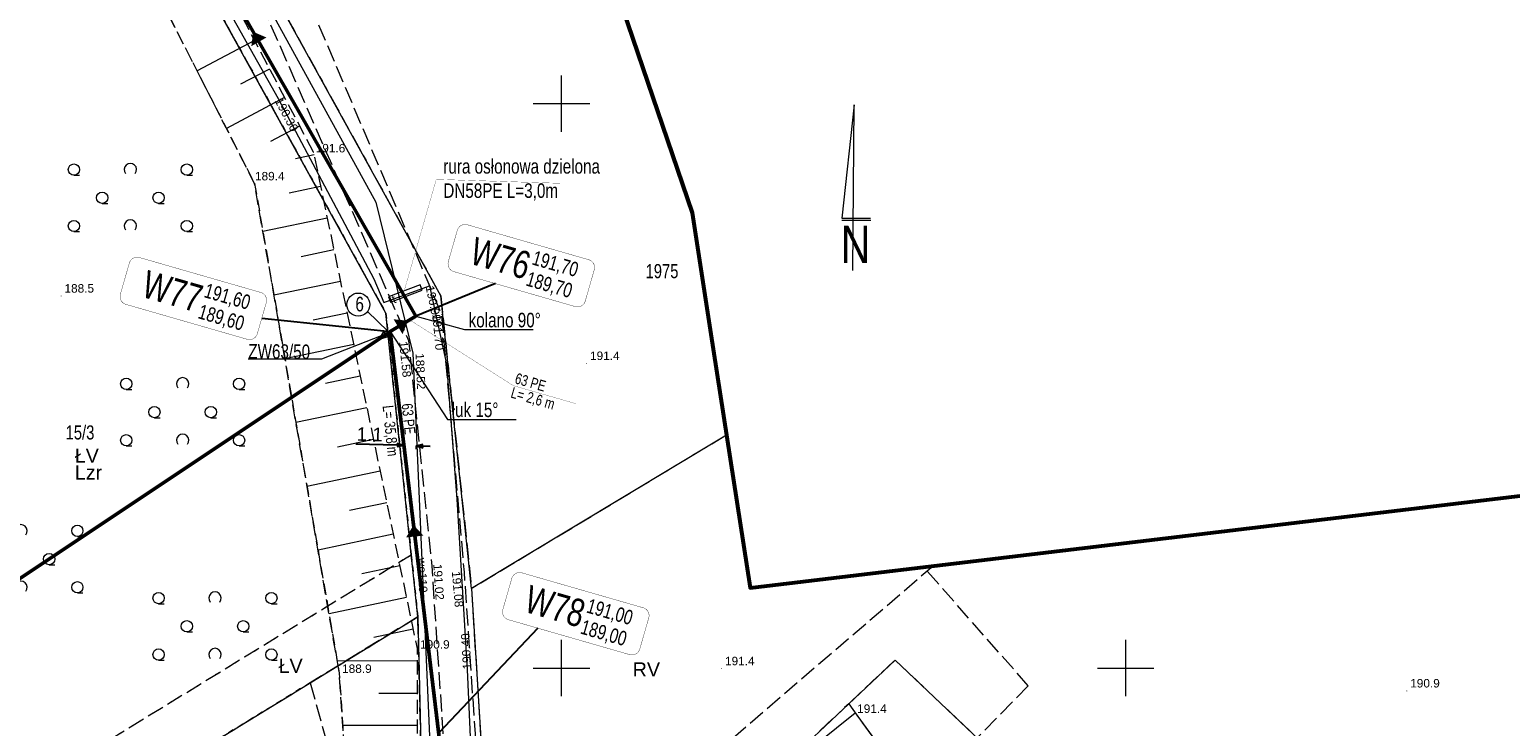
# Model space of a CAD drawing. Header units: metres. Extents: x 7482748 to 7484637, y 5684406 to 5687014.
# Tile 10 of 180: x 7482953 to 7483084, y 5684645 to 5684707. Entities that reach past the tile are written whole.
import ezdxf
from ezdxf.enums import TextEntityAlignment as Align
from ezdxf.lldxf.tags import DXFTag

# ---------------------------------------------------------------- set-up
doc = ezdxf.new("R2010")
doc.units = ezdxf.units.M
doc.header["$MEASUREMENT"] = 0
for name, pattern in [('1', [1.5, 1, -0.5]), ('BUBZ01_500', [1.75, 1.25, -0.5]), ('KTJZ01_500', [2, 1.5, -0.5]), ('l217_500', [2, 1.5, -0.5]), ('l218_500', [1, 0.5, -0.5]), ('PTTL_500', [1.5, 1, -0.5])]:
    doc.linetypes.add(name, pattern=pattern)
for name, color, linetype, lineweight in [('.domiar', 250, 'Continuous', 9), ('.ks tłoczny', 104, 'Continuous', 50), ('_Dzialki', 7, 'Continuous', 0), ('_Dzialki_opis', 7, 'Continuous', 0), ('_Kontury', 7, 'Continuous', 0), ('_Kontury_opis', 7, 'Continuous', 0), ('_Podzial_sekcyjny_krzyze', 7, '1', 13), ('_tabelka', 7, 'Continuous', 0), ('_Uzytki', 7, 'Continuous', 0), ('_Uzytki_opis', 7, 'Continuous', 0), ('_Zakres2', 7, 'Continuous', 0), ('BUBZ02_D', 7, 'BUBZ01_500', 13), ('BUBZ02_G', 7, 'BUBZ01_500', 13), ('BUBZ02_W', 7, 'Continuous', 13), ('KTOK05_01', 7, 'Continuous', 13), ('PTTL04_P', 7, 'Continuous', 13), ('RTPW01_P', 7, 'Continuous', 0), ('RTPW02_P', 7, 'Continuous', 0)]:
    doc.layers.add(name, color=color, linetype=linetype, lineweight=lineweight)
for name, color, linetype, lineweight, true_color, transparency in [('GES__SUPS01_07G', 7, 'Continuous', 13, 0xff9100, 0.25), ('GES__SUPS01_08G', 5, 'Continuous', 13, 0x0000ff, 0.25), ('GES__SUPT_pT', 7, 'Continuous', 13, 0xff9100, 0.25), ('GES__SUPW_01_pT', 5, 'Continuous', 13, 0x0000ff, 0.25)]:
    doc.layers.add(name, color=color, linetype=linetype, lineweight=lineweight, true_color=true_color, transparency=transparency)
for name, color, linetype, lineweight, true_color in [('GES__SUPS01_07P', 7, 'Continuous', 13, 0xff9100), ('GES__SUPS01_08P', 5, 'Continuous', 13, 0x0000ff), ('GES__SUPT_pL', 7, 'Continuous', 13, 0xff9100), ('GES__SUPW_01_pL', 5, 'Continuous', 13, 0x0000ff)]:
    doc.layers.add(name, color=color, linetype=linetype, lineweight=lineweight, true_color=true_color)
doc.layers.add('IS_kanalizacja_sanitarna', color=7, linetype='SOLID', true_color=0x000000)
doc.layers.add('IS_Opisy_działek_Net', color=7, linetype='SOLID', true_color=0x000000)
doc.layers.add('IS_Węzeł_sieci_kanalizacyjnej_-_opisy', color=7, linetype='Continuous')
for name, color, linetype, lineweight, transparency in [('KTJZ01_O', 7, 'KTJZ01_500', 13, 0.5), ('PTTL04_O', 7, 'PTTL_500', 13, 0.5), ('RTPW01_G', 7, 'Continuous', 13, 0.25), ('RTPW02_G', 7, 'Continuous', 13, 0.25)]:
    doc.layers.add(name, color=color, linetype=linetype, lineweight=lineweight, transparency=transparency)
doc.styles.get("Standard").update_dxf_attribs({"font": 'simplex.shx', "width": 0.75})
doc.styles.add('STYL_ARIAL', font='simplex.shx', dxfattribs={"width": 0.75, "oblique": 0.1})
doc.styles.add('Style-Arial', font='arial.ttf')
doc.styles.add('Style-COMPRESSED', font='COMPRESSED.shx')
tags = doc.linetypes.add('SOLID', pattern=[10, 10, 0]).pattern_tags.tags
tags[6:7] = [DXFTag(74, 4), DXFTag(75, 0), DXFTag(340, '0'), DXFTag(46, 0.0), DXFTag(50, 0.0), DXFTag(44, 0.0), DXFTag(45, 0.0)]
tags[4:5] = [DXFTag(74, 4), DXFTag(75, 0), DXFTag(340, '0'), DXFTag(46, 0.0), DXFTag(50, 0.0), DXFTag(44, 0.0), DXFTag(45, 0.0)]
doc.dimstyles.get("Standard").update_dxf_attribs({"dimtxt": 0.18, "dimasz": 0.18, "dimexe": 0.18, "dimexo": 0.0625, "dimgap": 0.09, "dimtad": 0, "dimtih": 1, "dimtoh": 1, "dimdec": 4, "dimzin": 0, "dimdsep": 46, "dimtxsty": 'Standard', "dimcen": 0.09, "dimadec": 0, "dimazin": 0, "dimtfac": 1, "dimtdec": 4, "dimtofl": 0, "dimtmove": 0, "dimatfit": 3, "dimfxl": 0, "dimtolj": 1, "dimtzin": 0, "dimarcsym": 0})

# ---------------------------------------------------------------- blocks, each defined once
blk = doc.blocks.new('SUPS01')
at = {"layer": 'GES__SUPS01_08P', "linetype": 'Continuous', "lineweight": 13}
h = blk.add_hatch(color=256, dxfattribs=at)
edge = h.paths.add_edge_path()
edge.add_arc((0, 0), 0.045, 0, 360)
blk = doc.blocks.new('RTPW01_2')
at = {"layer": 'RTPW01_P', "linetype": 'Continuous', "lineweight": 0}
h = blk.add_hatch(color=256, dxfattribs=at)
edge = h.paths.add_edge_path()
edge.add_arc((0, 0), 0.045, 0, 360)
blk = doc.blocks.new('RTPW01_3')
at = {"layer": 'RTPW02_P', "linetype": 'Continuous', "lineweight": 0}
h = blk.add_hatch(color=256, dxfattribs=at)
edge = h.paths.add_edge_path()
edge.add_arc((0, 0), 0.045, 0, 360)
blk = doc.blocks.new('RTPW01')
at = {"layer": 'RTPW01_P', "linetype": 'Continuous', "lineweight": 0}
h = blk.add_hatch(color=256, dxfattribs=at)
edge = h.paths.add_edge_path()
edge.add_arc((0, 0), 0.045, 0, 360)
blk = doc.blocks.new('PTTL04_1')
at = {"layer": 'PTTL04_P', "linetype": 'Continuous', "lineweight": 13}
for p, q in [((-5, 2), (-4.5, 2)), ((5, 2), (5.5, 2)), ((-2.5, -0.5), (-2, -0.5)), ((2.5, -0.5), (3, -0.5)), ((-5, -3), (-4.5, -3)), ((5, -3), (5.5, -3))]:
    blk.add_line(p, q, dxfattribs=at)
for centre in [(-5, 2.5), (5, 2.5), (-2.5, 0), (2.5, 0), (-5, -2.5), (5, -2.5)]:
    blk.add_circle(centre, 0.5, dxfattribs=at)
for centre in [(0, 2.5), (0, -2.5)]:
    blk.add_arc(centre, 0.55, 320.48, 219.52, dxfattribs=at)
blk = doc.blocks.new('SUPS01_7')
at = {"layer": 'GES__SUPS01_07P', "linetype": 'Continuous', "lineweight": 13}
h = blk.add_hatch(color=256, dxfattribs=at)
edge = h.paths.add_edge_path()
edge.add_arc((0, 0), 0.045, 0, 360)
blk = doc.blocks.new('TerminatorOpen_0.5')
at = {"color": 0, "linetype": 'ByBlock', "lineweight": -2}
for q in [(-1, 0.25), (-1, 0), (-1, -0.25)]:
    blk.add_line((0, 0), q, dxfattribs=at)
blk = doc.blocks.new('*D785')
at = {"layer": '.domiar', "color": 0, "linetype": 'Continuous', "lineweight": -2, "transparency": 16777216}
for p, q in [((7482985.4, 5684669.74), (7482981.77, 5684669.84)), ((7482986.01, 5684669.69), (7482986, 5684669.42)), ((7482987.74, 5684669.68), (7482988.35, 5684669.66)), ((7482987.13, 5684669.66), (7482987.13, 5684669.39))]:
    blk.add_line(p, q, dxfattribs=at)
at = {"layer": 'Defpoints', "color": 0, "linetype": 'Continuous', "transparency": 16777216}
for p in [(7482986.01, 5684669.72), (7482986.02, 5684669.99), (7482987.14, 5684669.96)]:
    blk.add_point(p, dxfattribs=at)
at = {"layer": '.domiar', "color": 0, "linetype": 'Continuous', "lineweight": -2, "transparency": 16777216, "xscale": 0.61, "yscale": 0.61, "zscale": 0.61}
for p, rotation in [((7482986.01, 5684669.72), 358.4789446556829), ((7482987.13, 5684669.69), 178.4789446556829)]:
    blk.add_blockref('TerminatorOpen_0.5', p, dxfattribs=dict(at, rotation=rotation))
at = {"layer": '.domiar', "color": 0, "linetype": 'Continuous', "transparency": 16777216, "insert": (7482983.01, 5684670.71), "char_height": 1.2, "attachment_point": 5, "rotation": 358.4789, "style": 'Style-Arial'}
blk.add_mtext('\\A1;1.1', dxfattribs=at)

msp = doc.modelspace()

# ---------------------------------------------------------------- hatches: boundary and pattern name
at = {"layer": '.domiar', "linetype": 'Continuous'}
h = msp.add_hatch(dxfattribs=at)
h.set_pattern_fill('ANSI31', color=256, angle=-35.1590532)
h.set_pattern_definition([(9.8409468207, (-1908946.20296, 5345577.07377), (-0.0213642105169, 0.1231607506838), [])])
h.paths.add_polyline_path([(7482984.64475, 5684679.33182), (7482984.39975, 5684679.62927), (7482983.83467, 5684679.1095)])
h.paths.add_polyline_path([(7482984.39975, 5684679.62927), (7482984.24463, 5684679.81759), (7482983.83467, 5684679.1095)])
at = {"layer": 'IS_kanalizacja_sanitarna', "linetype": 'Continuous', "ltscale": 0.01}
for points in [[(7482972.6866, 5684706.3492), (7482972.53195, 5684705.1088), (7482973.83408, 5684705.85343)], [(7482986.38355, 5684680.7596), (7482985.13986, 5684680.88508), (7482985.91486, 5684679.6008)], [(7482986.89496, 5684662.65697), (7482986.24994, 5684661.58625), (7482987.74225, 5684661.73795)]]:
    msp.add_hatch(color=256, dxfattribs=at).paths.add_polyline_path(points)

# ---------------------------------------------------------------- linework, layer by layer
at = {"layer": '.domiar', "linetype": 'Continuous', "lineweight": 20}
msp.add_lwpolyline([(7482987.47058, 5684683.94255), (7482984.66045, 5684682.89225), (7482984.8355, 5684682.42389), (7482987.64563, 5684683.4742), (7482987.47058, 5684683.94255)], dxfattribs=at)
at = {"layer": '.domiar', "linetype": 'Continuous'}
for points in [[(7482984.60871, 5684679.84576), (7482982.82091, 5684681.59671)], [(7482987.07978, 5684681.17974), (7482991.39546, 5684679.97677), (7482991.39546, 5684679.97677)], [(7482972.24241, 5684677.38), (7482978.75759, 5684677.38), (7482984.03965, 5684679.46355)], [(7482984.24463, 5684679.81759), (7482984.64475, 5684679.33182), (7482983.83467, 5684679.1095), (7482984.24463, 5684679.81759)], [(7482984.83374, 5684679.80113), (7482989.89399, 5684672.0306), (7482989.89399, 5684672.0306)], [(7482991.39546, 5684679.97677), (7482997.48043, 5684679.97677)], [(7482989.89399, 5684672.0306), (7482995.97896, 5684672.0306)]]:
    msp.add_lwpolyline(points, dxfattribs=at)
msp.add_circle((7482981.9969, 5684682.20004), 1.02127, dxfattribs=at)
at = {"layer": '.ks tłoczny', "linetype": 'Continuous'}
for points in [[(7482958.78983, 5684730.65057), (7482987.07978, 5684681.17974)], [(7482987.07978, 5684681.17974), (7482984.83113, 5684679.8228)], [(7482919.36366, 5684636.19718), (7482984.86155, 5684679.81965)], [(7482985.92494, 5684588.61056), (7482986.78735, 5684609.97809), (7482990.45208, 5684618.97193), (7482989.13738, 5684644.10828), (7482984.83113, 5684679.8228)]]:
    msp.add_lwpolyline(points, dxfattribs=at)
at = {"layer": '_Dzialki', "color": 96, "linetype": 'Continuous', "true_color": 0x008000}
for p, q in [((7483029.56, 5684650.71), (7483009.84, 5684632.11)), ((7483052.82, 5684628.71), (7483029.56, 5684650.71))]:
    msp.add_line(p, q, dxfattribs=at)
at = {"layer": '_Dzialki', "color": 96, "linetype": 'Continuous', "true_color": 0x008000, "flags": 128}
for points in [[(7482989.3, 5684682.98), (7482960.19, 5684735.66)], [(7482984.44, 5684681.45), (7482956.89, 5684731.31)], [(7482992.03, 5684657.04), (7482989.3, 5684682.98)], [(7482987.27, 5684654.54), (7482984.44, 5684681.45)], [(7483014.62, 5684670.62), (7482992.03, 5684657.04)], [(7482992.03, 5684657.04), (7482994.14, 5684622.93)], [(7482902.95, 5684602.88), (7482987.27, 5684654.54)], [(7482987.27, 5684654.54), (7482988.15, 5684617.02)]]:
    msp.add_lwpolyline(points, dxfattribs=at)
at = {"layer": '_Kontury', "color": 96, "linetype": 'l217_500', "true_color": 0x008000}
for p, q in [((7482993.96, 5684625.58), (7483032.4, 5684658.6)), ((7483032.4, 5684658.6), (7483032.92, 5684659.04)), ((7483041.37, 5684648.42), (7483032.4, 5684658.6)), ((7483025.45, 5684646.84), (7483029.56, 5684650.71)), ((7483029.56, 5684650.71), (7483036.84, 5684643.83)), ((7483041.37, 5684648.42), (7483036.84, 5684643.83))]:
    msp.add_line(p, q, dxfattribs=at)
at = {"layer": '_Kontury', "color": 96, "linetype": 'l217_500', "true_color": 0x008000, "flags": 128}
for points in [[(7482960.19, 5684735.66), (7482989.3, 5684682.98)], [(7482984.44, 5684681.45), (7482956.89, 5684731.31)], [(7482989.3, 5684682.98), (7482992.03, 5684657.04)], [(7482986.69, 5684660.04), (7482984.44, 5684681.45)], [(7483014.62, 5684670.62), (7482995.84, 5684659.33)], [(7482934.39, 5684628), (7482986.69, 5684660.04)], [(7482987.27, 5684654.54), (7482986.69, 5684660.04)], [(7482995.84, 5684659.33), (7482992.03, 5684657.04)], [(7482992.03, 5684657.04), (7482993.96, 5684625.58)], [(7482987.27, 5684654.54), (7482977.74, 5684648.7)], [(7482988.15, 5684617.02), (7482987.27, 5684654.54)], [(7482966.36, 5684641.72), (7482977.74, 5684648.7)], [(7482977.74, 5684648.7), (7482981.2, 5684636.22)], [(7483009.84, 5684632.11), (7483025.45, 5684646.84)], [(7483025.45, 5684646.84), (7483038.95, 5684628.02)]]:
    msp.add_lwpolyline(points, dxfattribs=at)
at = {"layer": '_Podzial_sekcyjny_krzyze', "linetype": 'Continuous'}
for p, q in [((7483000, 5684697.5), (7483000, 5684702.5)), ((7482997.5, 5684700), (7483002.5, 5684700)), ((7483000, 5684647.5), (7483000, 5684652.5)), ((7483050, 5684647.5), (7483050, 5684652.5)), ((7482997.5, 5684650), (7483002.5, 5684650)), ((7483047.5, 5684650), (7483052.5, 5684650))]:
    msp.add_line(p, q, dxfattribs=at)
at = {"layer": '_tabelka', "color": 7, "linetype": 'Continuous', "lineweight": 0}
for p, q in [((7483025.93, 5684699.88), (7483024.83, 5684689.85)), ((7483025.82, 5684685.22), (7483025.93, 5684699.88)), ((7483024.83, 5684689.85), (7483027.38, 5684689.85)), ((7483024.85, 5684689.67), (7483027.4, 5684689.67))]:
    msp.add_line(p, q, dxfattribs=at)
at = {"layer": '_Uzytki', "color": 96, "linetype": 'l218_500', "true_color": 0x008000, "flags": 128}
for points in [[(7482960.19, 5684735.66), (7482989.3, 5684682.98)], [(7482956.89, 5684731.31), (7482984.44, 5684681.45)], [(7482989.3, 5684682.98), (7482992.03, 5684657.04)], [(7482984.44, 5684681.45), (7482986.69, 5684660.04)], [(7482934.39, 5684628), (7482986.69, 5684660.04)], [(7482986.69, 5684660.04), (7482987.27, 5684654.54)], [(7482992.03, 5684657.04), (7482993.96, 5684625.58)], [(7482977.74, 5684648.7), (7482987.27, 5684654.54)], [(7482987.27, 5684654.54), (7482988.15, 5684617.02)], [(7482977.74, 5684648.7), (7482966.36, 5684641.72)], [(7483025.45, 5684646.84), (7483009.84, 5684632.11)]]:
    msp.add_lwpolyline(points, dxfattribs=at)
at = {"layer": '_Zakres2', "color": 250, "linetype": 'Continuous', "lineweight": 53, "flags": 128}
msp.add_lwpolyline([(7483096.11, 5684919.96), (7483039.08, 5684817.62), (7483036.61, 5684813.88), (7483010.05, 5684779.5), (7483004.86, 5684774.26), (7482998.22, 5684770.3), (7482989.37, 5684766.48), (7482989.63, 5684754.69), (7483011.57, 5684690.34), (7483013.17, 5684679.95), (7483016.73, 5684657.1), (7483121.53, 5684669.63)], dxfattribs=at)
at = {"layer": 'BUBZ02_D', "linetype": 'BUBZ01_500', "lineweight": 13, "flags": 128}
msp.add_lwpolyline([(7482988.27, 5684599.02), (7482985.17, 5684598.78), (7482981.96, 5684624.28), (7482980.31, 5684649.57), (7482972.81, 5684692.91), (7482963.28, 5684711.58), (7482953.24, 5684724.86), (7482955.31, 5684727.83)], dxfattribs=at)
at = {"layer": 'BUBZ02_G', "linetype": 'BUBZ01_500', "lineweight": 13, "flags": 128}
msp.add_lwpolyline([(7482955.31, 5684727.83), (7482967.42, 5684715.78), (7482978.03, 5684695.68), (7482987.21, 5684651.72), (7482987.19, 5684622.94), (7482988.27, 5684599.02)], dxfattribs=at)
at = {"layer": 'BUBZ02_W', "linetype": 'Continuous', "lineweight": 13}
for p, q in [((7482972.8, 5684705.59), (7482967.71, 5684702.9)), ((7482974.13, 5684703.06), (7482971.57, 5684701.71)), ((7482975.47, 5684700.53), (7482970.31, 5684697.81)), ((7482976.8, 5684698), (7482974.21, 5684696.63)), ((7482978.08, 5684695.45), (7482976.44, 5684695.11)), ((7482978.66, 5684692.65), (7482975.86, 5684692.06)), ((7482979.25, 5684689.85), (7482973.55, 5684688.66)), ((7482979.83, 5684687.05), (7482976.93, 5684686.44)), ((7482980.42, 5684684.25), (7482974.52, 5684683.02)), ((7482981, 5684681.45), (7482978.01, 5684680.82)), ((7482981.59, 5684678.65), (7482975.5, 5684677.38)), ((7482982.17, 5684675.85), (7482979.08, 5684675.2)), ((7482982.76, 5684673.05), (7482976.47, 5684671.74)), ((7482983.34, 5684670.25), (7482980.15, 5684669.58)), ((7482983.93, 5684667.45), (7482977.45, 5684666.09)), ((7482984.51, 5684664.65), (7482981.22, 5684663.96)), ((7482985.1, 5684661.85), (7482978.43, 5684660.45)), ((7482985.68, 5684659.05), (7482982.3, 5684658.34)), ((7482986.26, 5684656.25), (7482979.4, 5684654.81)), ((7482986.85, 5684653.45), (7482983.37, 5684652.72)), ((7482987.21, 5684650.62), (7482980.13, 5684650.63)), ((7482987.21, 5684647.76), (7482983.82, 5684647.76)), ((7482987.21, 5684644.9), (7482980.61, 5684644.91))]:
    msp.add_line(p, q, dxfattribs=at)
at = {"layer": 'GES__SUPT_pL', "linetype": 'Continuous', "lineweight": 13, "flags": 128}
msp.add_lwpolyline([(7482966.66, 5684715.1), (7482974.89, 5684700.44), (7482983.37, 5684684.49), (7482984.27, 5684682.37), (7482988.32, 5684683.86), (7482989.8, 5684676.91), (7482990.74, 5684664.96), (7482991.65, 5684649.88), (7482992.33, 5684634.6)], dxfattribs=at)
at = {"layer": 'GES__SUPW_01_pL', "linetype": 'Continuous', "lineweight": 13, "flags": 128}
msp.add_lwpolyline([(7482978.13, 5684794.38), (7482978.28, 5684794.11), (7482981.4, 5684782.91), (7482964.54, 5684759.37), (7482962.24, 5684748.13), (7482961.73, 5684731.02), (7482983.55, 5684691.26), (7482986.84, 5684677.89), (7482989.03, 5684626.98), (7482989.76, 5684611.52), (7482989.56, 5684607.78), (7482992.79, 5684607.85), (7482994.17, 5684602.1), (7482992.28, 5684593.92), (7482992.62, 5684588.09), (7482993.51, 5684567.94), (7483034.64, 5684499.37)], dxfattribs=at)
at = {"layer": 'IS_kanalizacja_sanitarna', "linetype": 'Continuous', "ltscale": 0.01, "const_width": 0.02}
for points in [[(7482972.6866, 5684706.3492), (7482972.53195, 5684705.1088), (7482973.83408, 5684705.85343), (7482972.6866, 5684706.3492)], [(7482986.38355, 5684680.7596), (7482985.13986, 5684680.88508), (7482985.91486, 5684679.6008), (7482986.38355, 5684680.7596)], [(7482986.89496, 5684662.65697), (7482986.24994, 5684661.58625), (7482987.74225, 5684661.73795), (7482986.89496, 5684662.65697)]]:
    msp.add_lwpolyline(points, dxfattribs=at)
at = {"layer": 'IS_Opisy_działek_Net', "linetype": 'Continuous', "ltscale": 0.01, "const_width": 0.02}
for points in [[(7482986.06552, 5684683.4174), (7482988.90581, 5684693.29038), (7482999.92799, 5684692.94158)], [(7482986.53515, 5684680.85109), (7482995.73284, 5684675.0183), (7483001.268, 5684673.42469)]]:
    msp.add_lwpolyline(points, dxfattribs=at)
at = {"layer": 'IS_Węzeł_sieci_kanalizacyjnej_-_opisy', "color": 18, "linetype": 'SOLID', "ltscale": 0.01, "true_color": 0x000000, "const_width": 0.03}
for points in [[(7482990.46481, 5684685.11731), (7483001.21802, 5684682.02139, 0.414214), (7483002.10912, 5684682.51409), (7483002.90592, 5684685.28167, 0.414214), (7483002.41323, 5684686.17277), (7482991.66002, 5684689.26868, 0.414214), (7482990.76893, 5684688.77599), (7482989.97212, 5684686.00841, 0.414214), (7482990.46481, 5684685.11731)], [(7482961.40282, 5684682.21802), (7482972.15602, 5684679.1221, 0.414214), (7482973.04712, 5684679.6148), (7482973.84392, 5684682.38238, 0.414214), (7482973.35123, 5684683.27347), (7482962.59802, 5684686.36939, 0.414214), (7482961.70693, 5684685.8767), (7482960.91012, 5684683.10912, 0.414214), (7482961.40282, 5684682.21802)], [(7482995.29403, 5684654.28641), (7483006.04723, 5684651.19049, 0.414214), (7483006.93833, 5684651.68318), (7483007.73513, 5684654.45076, 0.414214), (7483007.24244, 5684655.34186), (7482996.48923, 5684658.43778, 0.414214), (7482995.59814, 5684657.94508), (7482994.80133, 5684655.1775, 0.414214), (7482995.29403, 5684654.28641)]]:
    msp.add_lwpolyline(points, format="xyb", dxfattribs=at)
at = {"layer": 'IS_Węzeł_sieci_kanalizacyjnej_-_opisy', "color": 18, "linetype": 'SOLID', "ltscale": 0.01, "true_color": 0x000000}
for points in [[(7482994.15064, 5684684.05614), (7482987.07978, 5684681.17974)], [(7482973.44552, 5684680.99859), (7482984.83113, 5684679.8228)], [(7482997.90594, 5684653.53442), (7482989.11911, 5684644.2598)]]:
    msp.add_lwpolyline(points, dxfattribs=at)
at = {"layer": 'KTJZ01_O', "linetype": 'KTJZ01_500', "lineweight": 13, "flags": 128}
msp.add_lwpolyline([(7483034.03, 5684501.44), (7483012.09, 5684536.71), (7482999.53, 5684555.07), (7482994.24, 5684566.08), (7482991.84, 5684579.47), (7482992.06, 5684595.48), (7482993.47, 5684628), (7482991.4, 5684658.49), (7482989.4, 5684681.32), (7482975.72, 5684713.54), (7482968.35, 5684729.24), (7482966.3, 5684741.22), (7482968.2, 5684752.71), (7482984.72, 5684780.21), (7482989.8, 5684795.34), (7482981.09, 5684788.49), (7482982.4, 5684782.93), (7482977.78, 5684775.95), (7482968.56, 5684761.85), (7482965.35, 5684756.34), (7482964.19, 5684752.99), (7482962.4, 5684742.25), (7482966.26, 5684725.68), (7482971.59, 5684713), (7482986.45, 5684679.02), (7482988.5, 5684659.07), (7482990.64, 5684627.16), (7482990.61, 5684609.06), (7482990.25, 5684595.88), (7482989.81, 5684578.91), (7482992.48, 5684565.38), (7482998.03, 5684554.38), (7483010.55, 5684535.49), (7483031.68, 5684499.41)], dxfattribs=at)
at = {"layer": 'KTOK05_01', "linetype": 'Continuous', "lineweight": 13, "flags": 128}
msp.add_lwpolyline([(7483017.6, 5684639.26), (7483026.02, 5684646.03), (7483036.4, 5684631.79), (7483033.9, 5684629.89)], dxfattribs=at)
at = {"layer": 'PTTL04_O', "linetype": 'PTTL_500', "lineweight": 13, "flags": 128}
msp.add_lwpolyline([(7482933.74, 5684730.8), (7482956.96, 5684744.9), (7482955.31, 5684727.83), (7482953.24, 5684724.86), (7482963.28, 5684711.58), (7482972.81, 5684692.91), (7482980.31, 5684649.57), (7482981.96, 5684624.28), (7482985.17, 5684598.78), (7482985.29, 5684567.42), (7482996.04, 5684546.89), (7482980.03, 5684529.61), (7482952.56, 5684530.08)], dxfattribs=at)

# ---------------------------------------------------------------- block references
at = {"layer": 'GES__SUPS01_07P', "linetype": 'Continuous', "lineweight": 13, "rotation": 270}
for p in [(7482974.89, 5684700.44), (7482988.32, 5684683.86), (7482991.65, 5684649.88)]:
    msp.add_blockref('SUPS01_7', p, dxfattribs=at)
at = {"layer": 'GES__SUPS01_08P', "linetype": 'Continuous', "lineweight": 13}
msp.add_blockref('SUPS01', (7482986.84, 5684677.89), dxfattribs=at)
at = {"layer": 'PTTL04_P', "linetype": 'Continuous', "lineweight": 13}
for p in [(7482961.8, 5684691.66), (7482966.43, 5684672.68), (7482952.1, 5684659.66), (7482969.3, 5684653.7)]:
    msp.add_blockref('PTTL04_1', p, dxfattribs=at)
at = {"layer": 'RTPW01_P', "linetype": 'Continuous', "lineweight": 0}
for name, p in [('RTPW01_2', (7482978.03, 5684695.68)), ('RTPW01_2', (7482972.81, 5684692.91)), ('RTPW01', (7482955.66, 5684682.96)), ('RTPW01', (7483002.23, 5684676.99)), ('RTPW01_2', (7482987.21, 5684651.72)), ('RTPW01', (7483014.19, 5684649.95)), ('RTPW01_2', (7482980.31, 5684649.57)), ('RTPW01', (7483074.91, 5684647.98)), ('RTPW01_2', (7483026.02, 5684646.03))]:
    msp.add_blockref(name, p, dxfattribs=at)
at = {"layer": 'RTPW02_P', "linetype": 'Continuous', "lineweight": 0}
for p in [(7482989.4, 5684681.32), (7482986.45, 5684679.02), (7482988.5, 5684659.07), (7482991.4, 5684658.49)]:
    msp.add_blockref('RTPW01_3', p, dxfattribs=at)

# ---------------------------------------------------------------- texts
at = {"layer": '_Dzialki_opis', "color": 96, "true_color": 0x008000, "char_height": 1.25, "attachment_point": 7, "line_spacing_factor": 0.6, "style": 'STYL_ARIAL'}
for s, insert in [('\\fArial|b0|i0|c238238|p39;1975', (7483007.45, 5684684.52)), ('\\fArial|b0|i0|c238238|p39;15/3', (7482956.06, 5684670.23))]:
    msp.add_mtext(s, dxfattribs=dict(at, insert=insert))
at = {"layer": '_Kontury_opis', "color": 96, "linetype": 'Continuous', "lineweight": 13, "true_color": 0x008000, "style": 'Style-Arial'}
for s, p in [('ŁV', (7482956.87, 5684668.19)), ('ŁV', (7482974.93, 5684649.57)), ('RV', (7483006.31, 5684649.26))]:
    msp.add_text(s, height=1.25, dxfattribs=at).set_placement(p)
at = {"layer": '_tabelka', "color": 7, "linetype": 'Continuous', "lineweight": 0, "style": 'Style-COMPRESSED', "width": 0.83}
msp.add_text('N', height=3.31, dxfattribs=at).set_placement((7483024.73, 5684685.87))
at = {"layer": '_Uzytki_opis', "color": 96, "linetype": 'Continuous', "lineweight": 13, "true_color": 0x008000, "style": 'Style-Arial'}
msp.add_text('Lzr', height=1.25, dxfattribs=at).set_placement((7482956.87, 5684666.7))
at = {"layer": 'GES__SUPS01_07G', "linetype": 'Continuous', "lineweight": 13, "style": 'Style-Arial'}
for s, rotation, p in [('190.30', 298, (7482974.89, 5684700.44)), ('190.90', 282.02, (7482988.32, 5684683.86)), ('190.40', 93.45, (7482991.65, 5684649.88))]:
    msp.add_text(s, height=0.75, rotation=rotation, dxfattribs=at).set_placement(p, align=Align.MIDDLE_LEFT)
at = {"layer": 'GES__SUPS01_08G', "linetype": 'Continuous', "lineweight": 13, "style": 'Style-Arial'}
msp.add_text('188.52', height=0.75, rotation=272.46, dxfattribs=at).set_placement((7482987.44, 5684677.89), align=Align.MIDDLE_LEFT)
at = {"layer": 'GES__SUPT_pT', "linetype": 'Continuous', "lineweight": 13, "style": 'Style-Arial'}
msp.add_text('t', height=0.75, rotation=20.2, dxfattribs=at).set_placement((7482985.14, 5684682.69), align=Align.MIDDLE_CENTER)
at = {"layer": 'GES__SUPW_01_pT', "linetype": 'Continuous', "lineweight": 13, "style": 'Style-Arial'}
msp.add_text('wo110', height=0.75, rotation=272.46, dxfattribs=at).set_placement((7482987.69, 5684658.23), align=Align.MIDDLE_CENTER)
at = {"layer": 'IS_Opisy_działek_Net', "linetype": 'Continuous', "ltscale": 0.01, "insert": (7482989.53051, 5684691.41148), "char_height": 1.2888, "attachment_point": 7}
msp.add_mtext('{\\fArial|b0|i0|c238|p34;rura osłonowa dzielona\\PDN58PE L=3,0m}', dxfattribs=at)
at = {"layer": 'IS_Opisy_działek_Net', "linetype": 'Continuous', "ltscale": 0.01}
for s, insert, char_height, attachment_point, rotation in [('{\\fArial|b0|i0|c238|p34;6}', (7482981.7485, 5684682.89259), 1.2888, 1, 359.4046962), ('{\\fArial|b0|i0|c238|p34;ZW63/50}', (7482972.25625, 5684678.71268), 1.2888, 1, 359.4046962), ('{\\fArial|b0|i0|c238|p34;63 PE}', (7482995.7926, 5684675.22587), 0.9648, 7, 343.9385491), ('\\fArial|b0|i0;L= 2,6 m', (7482995.70096, 5684674.9076), 0.9648, 1, 343.9385491), ('\\fArial|b0|i0;L= 35,8 m', (7482985.10413, 5684673.32222), 0.9648, 1, 275.8385491), ('{\\fArial|b0|i0|c238|p34;63 PE}', (7482985.8204, 5684673.39546), 0.9648, 7, 275.8385491)]:
    msp.add_mtext(s, dxfattribs=dict(at, insert=insert, char_height=char_height, attachment_point=attachment_point, rotation=rotation))
at = {"layer": 'IS_Węzeł_sieci_kanalizacyjnej_-_opisy', "color": 18, "linetype": 'SOLID', "ltscale": 0.01, "true_color": 0x000000, "rotation": 343.9385491}
for s, insert, char_height, attachment_point in [('\\fArial|b0|i0;W76', (7482996.79381, 5684684.36533), 2.448, 9), ('\\fArial|b0|i0;W77', (7482967.73182, 5684681.46603), 2.448, 9), ('\\fArial|b0|i0;191,70', (7482997.23718, 5684685.54386), 1.2888, 7), ('\\fArial|b0|i0;189,70', (7482997.12364, 5684685.14948), 1.2888, 1), ('\\fArial|b0|i0;191,60', (7482968.17519, 5684682.64457), 1.2888, 7), ('\\fArial|b0|i0;189,60', (7482968.06164, 5684682.25019), 1.2888, 1), ('\\fArial|b0|i0;W78', (7483001.62303, 5684653.53442), 2.448, 9), ('\\fArial|b0|i0;191,00', (7483002.0664, 5684654.71296), 1.2888, 7), ('\\fArial|b0|i0;189,00', (7483001.95285, 5684654.31858), 1.2888, 1)]:
    msp.add_mtext(s, dxfattribs=dict(at, insert=insert, char_height=char_height, attachment_point=attachment_point))
at = {"layer": 'IS_Węzeł_sieci_kanalizacyjnej_-_opisy', "color": 18, "linetype": 'SOLID', "ltscale": 0.01, "true_color": 0x000000, "char_height": 1.2888, "attachment_point": 7}
for s, insert in [('{\\fArial|b0|i0|c238|p34;kolano 90%%D}', (7482991.77315, 5684680.16352)), ('{\\fArial|b0|i0|c238|p34;łuk 15%%D}', (7482990.27168, 5684672.21735))]:
    msp.add_mtext(s, dxfattribs=dict(at, insert=insert))
at = {"layer": 'RTPW01_G', "linetype": 'Continuous', "lineweight": 13, "style": 'Style-Arial'}
for s, p in [('191.6', (7482978.22, 5684695.68)), ('189.4', (7482972.84, 5684693.2)), ('188.5', (7482955.96, 5684683.26)), ('191.4', (7483002.53, 5684677.29)), ('190.9', (7482987.47, 5684651.72)), ('188.9', (7482980.56, 5684649.57)), ('191.4', (7483014.49, 5684650.25)), ('190.9', (7483075.21, 5684648.28)), ('191.4', (7483026.2, 5684646.03))]:
    msp.add_text(s, height=0.75, dxfattribs=at).set_placement(p)
at = {"layer": 'RTPW02_G', "linetype": 'Continuous', "lineweight": 13, "style": 'Style-Arial'}
for s, rotation, p in [('191.70', 275.01, (7482988.56, 5684681.32)), ('191.58', 275.87, (7482985.61, 5684678.91)), ('191.02', 273.84, (7482988.64, 5684659.2)), ('191.08', 275.01, (7482990.28, 5684658.55))]:
    msp.add_text(s, height=0.75, rotation=rotation, dxfattribs=at).set_placement(p)

# ---------------------------------------------------------------- dimensions: what is measured, and where the dimension line sits
at = {"layer": '.domiar', "color": 7, "linetype": 'Continuous'}
dim = msp.add_linear_dim(base=(7482986.01007, 5684669.72467), p1=(7482987.1407, 5684669.95738), p2=(7482986.01704, 5684669.98721), angle=178.4789447, dimstyle='Standard', override={"dimtxt": 1.2, "dimasz": 0.61, "dimexe": 0.3, "dimexo": 0.3, "dimgap": 0.3, "dimtad": 1, "dimtih": 0, "dimtoh": 0, "dimdec": 1, "dimzin": 11, "dimdsep": 0, "dimtxsty": 'Style-Arial', "dimblk": 'TerminatorOpen_0.5', "dimadec": 4, "dimazin": 3, "dimtdec": 1, "dimatfit": 1, "dimldrblk": 'TerminatorOpen_0.5', "dimfrac": 2, "dimtzin": 11}, dxfattribs=at)
dim.commit()
dim.dimension.update_dxf_attribs({"geometry": '*D785', "text_midpoint": (7482982.98947, 5684669.80488), "dimtype": 161})

doc.saveas('drawing.dxf')
